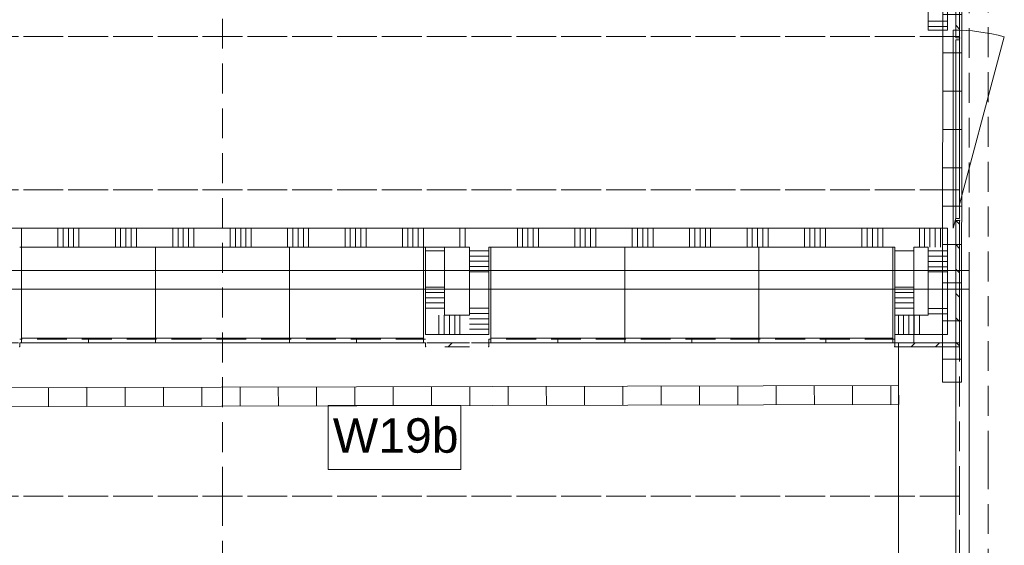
# Model space of a CAD drawing. Header units: millimetres. Extents: x -850 to 154668, y -80411 to 71019.
# Tile 214 of 236: x 67000 to 72144, y 18563 to 21308. Entities that reach past the tile are written whole.
import ezdxf
from ezdxf.enums import TextEntityAlignment as Align

# ---------------------------------------------------------------- set-up
doc = ezdxf.new("R2010")
doc.units = ezdxf.units.MM
doc.header["$MEASUREMENT"] = 0
doc.linetypes.add('B0701', pattern=[234.119993, 155.999994, -78.119999])
doc.linetypes.add('Wipeout_Contour', pattern=[1000, 0, -1000])
for name, color, linetype in [('22 NC Binnenwanden', 7, 'Continuous'), ('22 NC Binnenwanden Doorsnede-arcering', 7, 'Continuous'), ('72 Vaste Inrichting', 7, 'Continuous'), ('New_22 NC Binnenwanden', 7, 'Continuous'), ('New_22 NC Binnenwanden Deuren', 7, 'Continuous'), ('New_22 NC Binnenwanden Doorsnede-arcering', 7, 'Continuous'), ('New_24 Trappen', 7, 'Continuous'), ('New_42 Binnenwandafw', 7, 'Continuous'), ('New_42 Binnenwandafw Afdek-arcering', 7, 'Continuous'), ('New_42 Binnenwandafw Deuren', 7, 'Continuous'), ('New_42 Binnenwandafw Doorsnede-arcering', 7, 'Continuous'), ('New_72 Vaste Inrichting', 7, 'Continuous'), ('New_Info Wandafwerking aanduiding', 7, 'Continuous'), ('New_Info Wandafwerking aanduiding Doorsnede-arcering', 7, 'Continuous'), ('New_Z Ruimtefuncties Zone omranding', 7, 'Continuous')]:
    doc.layers.add(name, color=color, linetype=linetype)
doc.styles.add('GENERATED_STYLE_1', font='arial.ttf')
doc.linetypes.add('Regenwater', pattern='A,0,[1,UO-720 _wandafwerkingen BG_2022-06-211.Shx,S=11.404762,R=0,X=0,Y=0.005006],-1499.5,0', length=1499.5)
pattern_1 = [(315, (0, 0), (63.63961, 63.63961), [])]
pattern_2 = [(224.99996, (0, 0), (-63.63956, 63.63966), [])]

# ---------------------------------------------------------------- blocks, each defined once
blk = doc.blocks.new('Wall_102_1', base_point=(71960, 25010))
at = {"layer": 'New_22 NC Binnenwanden', "color": 8, "linetype": 'B0701', "lineweight": 0, "true_color": 0x778488, "flags": 128}
for points in [[(71960, 25010), (71960, 19005)], [(72060, 19005), (72060, 23666.1)]]:
    blk.add_lwpolyline(points, dxfattribs=at)
blk = doc.blocks.new('*X520')
at = {"layer": 'New_22 NC Binnenwanden Doorsnede-arcering', "color": 254, "linetype": 'Continuous', "lineweight": 0, "true_color": 0xe9ebeb}
for p, q in [((71845.9, 23617.7), (71745.9, 23617.7)), ((71845.9, 23590.3), (71745.9, 23590.3)), ((71845.9, 23400), (71745.9, 23400)), ((71845.9, 23372.6), (71745.9, 23372.6)), ((71845.9, 23345.1), (71745.9, 23345.1)), ((71845.9, 23317.7), (71745.9, 23317.7)), ((71845.9, 23290.3), (71745.9, 23290.3)), ((71845.9, 23100), (71745.9, 23100)), ((71845.9, 23072.6), (71745.9, 23072.6)), ((71845.9, 23045.1), (71745.9, 23045.1)), ((71845.9, 23017.7), (71745.9, 23017.7)), ((71845.9, 22990.3), (71745.9, 22990.3)), ((71845.9, 22800), (71745.9, 22800)), ((71845.9, 22772.6), (71745.9, 22772.6)), ((71845.9, 22745.1), (71745.9, 22745.1)), ((71845.9, 22717.7), (71745.9, 22717.7)), ((71845.9, 22690.3), (71745.9, 22690.3)), ((71845.9, 22500), (71745.9, 22500)), ((71845.9, 22472.6), (71745.9, 22472.6)), ((71845.9, 22445.1), (71745.9, 22445.1)), ((71845.9, 22417.7), (71745.9, 22417.7)), ((71845.9, 22390.3), (71745.9, 22390.3)), ((71845.9, 22200), (71745.9, 22200)), ((71845.9, 22172.6), (71745.9, 22172.6)), ((71845.9, 22145.1), (71745.9, 22145.1)), ((71845.9, 22117.7), (71745.9, 22117.7)), ((71845.9, 22090.3), (71745.9, 22090.3)), ((71845.9, 21900), (71745.9, 21900)), ((71845.9, 21872.6), (71745.9, 21872.6)), ((71845.9, 21845.1), (71745.9, 21845.1)), ((71845.9, 21817.7), (71745.9, 21817.7)), ((71845.9, 21790.3), (71745.9, 21790.3)), ((71845.9, 21600), (71745.9, 21600)), ((71845.9, 21572.6), (71745.9, 21572.6)), ((71845.9, 21545.1), (71745.9, 21545.1)), ((71845.9, 21517.7), (71745.9, 21517.7)), ((71845.9, 21490.3), (71745.9, 21490.3)), ((71845.9, 21300), (71745.9, 21300)), ((71845.9, 21272.6), (71745.9, 21272.6))]:
    blk.add_line(p, q, dxfattribs=at)
blk = doc.blocks.new('*X521')
at = {"layer": 'New_22 NC Binnenwanden Doorsnede-arcering', "color": 254, "linetype": 'Continuous', "lineweight": 0, "true_color": 0xe9ebeb}
for p, q in [((71845.9, 20100), (71745.9, 20100)), ((71845.9, 20072.6), (71745.9, 20072.6)), ((71845.9, 20045.1), (71745.9, 20045.1)), ((71845.9, 20017.7), (71745.9, 20017.7)), ((71845.9, 19990.3), (71745.9, 19990.3)), ((71845.9, 19800), (71745.9, 19800)), ((71845.9, 19772.6), (71745.9, 19772.6))]:
    blk.add_line(p, q, dxfattribs=at)
blk = doc.blocks.new('D rechthoekige opening 22_3')
at = {"layer": 'New_22 NC Binnenwanden Deuren', "color": 7, "linetype": 'Continuous', "lineweight": 0}
for p, q in [((-829, 0), (-829, 100)), ((829, 0), (829, 100))]:
    blk.add_line(p, q, dxfattribs=at)
blk = doc.blocks.new('D1 22_7')
at = {"layer": 'New_22 NC Binnenwanden Deuren', "color": 1, "linetype": 'Continuous', "lineweight": 0}
for q in [(-481.8, 267.6), (-517, 0)]:
    blk.add_line((517, 0), q, dxfattribs=at)
at = {"layer": 'New_22 NC Binnenwanden Deuren', "color": 7, "linetype": 'Continuous', "lineweight": 0}
for p, q in [((-517, -30), (-517, -130)), ((-517, -30), (-517, -130)), ((517, -30), (517, -130)), ((517, -30), (517, -130))]:
    blk.add_line(p, q, dxfattribs=at)
at = {"layer": 'New_22 NC Binnenwanden Deuren', "color": 1, "linetype": 'Continuous', "lineweight": 0}
blk.add_arc((517, 0), 1034, 165, 180, dxfattribs=at)
blk = doc.blocks.new('Wall_139_1', base_point=(71845.9, 23633.9))
at = {"layer": 'New_22 NC Binnenwanden', "color": 8, "linetype": 'Continuous', "lineweight": 0, "true_color": 0x778488}
for p, q in [((71845.9, 21254), (71745.9, 21254)), ((71845.9, 20220), (71745.9, 20220)), ((71845.9, 19664), (71745.9, 19664))]:
    blk.add_line(p, q, dxfattribs=at)
at = {"layer": 'New_22 NC Binnenwanden', "color": 8, "linetype": 'Continuous', "lineweight": 0, "true_color": 0x778488, "flags": 128}
for points in [[(71745.9, 23633.9), (71745.9, 21254)], [(71845.9, 21254), (71845.9, 23633.9)], [(71845.9, 19664), (71845.9, 20220)], [(71745.9, 20120), (71745.9, 19764)]]:
    blk.add_lwpolyline(points, dxfattribs=at)
at = {"layer": 'New_22 NC Binnenwanden', "color": 8, "lineweight": 0, "true_color": 0x778488}
for name in ['*X520', '*X521']:
    blk.add_blockref(name, (0, 0), dxfattribs=at)
at = {"layer": 'New_22 NC Binnenwanden Deuren', "color": 1, "linetype": 'Continuous', "lineweight": 0, "zscale": 1000, "rotation": 270}
blk.add_blockref('D1 22_7', (71875.9, 20737), dxfattribs=at)
at = {"layer": 'New_22 NC Binnenwanden Deuren', "color": 1, "linetype": 'Continuous', "lineweight": 0, "xscale": -1, "zscale": 1000, "rotation": 90}
blk.add_blockref('D rechthoekige opening 22_3', (71845.9, 18835), dxfattribs=at)
blk = doc.blocks.new('Wall_181_1', base_point=(71960, 19005))
at = {"layer": 'New_22 NC Binnenwanden', "color": 8, "linetype": 'B0701', "lineweight": 0, "true_color": 0x778488, "flags": 128}
for points in [[(71960, 19005), (71960, 18020)], [(72060, 17920), (72060, 19005)], [(72060, 17920), (71960, 17920)]]:
    blk.add_lwpolyline(points, dxfattribs=at)
blk = doc.blocks.new('Wall_183_1', base_point=(71845.9, 20269.6))
at = {"color": 254, "linetype": 'Wipeout_Contour', "lineweight": 0, "ltscale": 299326.98237}
blk.add_wipeout([(71909.9, 20269.6), (71909.9, 21203), (71889.9, 21203), (71889.9, 20269.6)], dxfattribs=at).dxf.layer = 'New_42 Binnenwandafw Afdek-arcering'
at = {"layer": 'New_42 Binnenwandafw', "color": 1, "linetype": 'Continuous', "lineweight": 0, "flags": 128}
for points in [[(71909.9, 21203), (71889.9, 21203)], [(71889.9, 21203), (71889.9, 20269.6)], [(71909.9, 20269.6), (71909.9, 21203)], [(71889.9, 20269.6), (71909.9, 20269.6)]]:
    blk.add_lwpolyline(points, dxfattribs=at)
blk = doc.blocks.new('Slab_22_1', base_point=(71590.8, 18070))
at = {"layer": 'New_22 NC Binnenwanden', "color": 253, "linetype": 'Continuous', "lineweight": 0, "true_color": 0x99a3a6, "flags": 128}
blk.add_lwpolyline([(71590.8, 18070), (71889.9, 18070), (71889.9, 19620), (71590.8, 19620)], close=True, dxfattribs=at)
blk = doc.blocks.new('D rechthoekige opening 22_15')
at = {"layer": 'New_42 Binnenwandafw Deuren', "color": 1, "linetype": 'Continuous', "lineweight": 0}
for p, q in [((-775, 0), (-775, 20)), ((775, 0), (775, 20))]:
    blk.add_line(p, q, dxfattribs=at)
blk = doc.blocks.new('Wall_345_1', base_point=(71745.8, 18070))
at = {"layer": 'New_42 Binnenwandafw Doorsnede-arcering', "linetype": 'Continuous', "lineweight": 0, "true_color": 0x000000}
h = blk.add_hatch(dxfattribs=at)
h.set_pattern_fill('310_Naaldhout__01__0001', color=18, style=0, pattern_type=2)
h.set_pattern_definition([(135.00323, (0, 0), (63.63603, 63.64319), [])])
h.paths.add_polyline_path([(71570.8, 18070), (71570.8, 18070), (71590.8, 18070), (71590.8, 18070)])
at = {"layer": 'New_42 Binnenwandafw', "color": 1, "linetype": 'Continuous', "lineweight": 0}
for p, q in [((71570.8, 19620), (71590.8, 19620)), ((71570.8, 18070), (71590.8, 18070))]:
    blk.add_line(p, q, dxfattribs=at)
at = {"layer": 'New_42 Binnenwandafw', "color": 1, "linetype": 'Continuous', "lineweight": 0, "flags": 128}
for points in [[(71570.8, 18070), (71570.8, 18070)], [(71570.8, 18070), (71590.8, 18070)]]:
    blk.add_lwpolyline(points, dxfattribs=at)
at = {"layer": 'New_42 Binnenwandafw Deuren', "color": 1, "linetype": 'Continuous', "lineweight": 0, "xscale": -1, "zscale": 1000, "rotation": 270.003225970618}
blk.add_blockref('D rechthoekige opening 22_15', (71570.8, 18845), dxfattribs=at)
blk = doc.blocks.new('*X1840')
at = {"layer": '22 NC Binnenwanden Doorsnede-arcering', "color": 254, "linetype": 'Continuous', "lineweight": 0, "true_color": 0xe9ebeb}
for p, q in [((70527.2, 20220), (70527.2, 20120)), ((70554.6, 20220), (70554.6, 20120)), ((70582, 20220), (70582, 20120)), ((70609.5, 20220), (70609.5, 20120)), ((70799.7, 20220), (70799.7, 20120)), ((70827.2, 20220), (70827.2, 20120)), ((70854.6, 20220), (70854.6, 20120)), ((70882, 20220), (70882, 20120)), ((70909.5, 20220), (70909.5, 20120)), ((71099.7, 20220), (71099.7, 20120)), ((71127.2, 20220), (71127.2, 20120)), ((71154.6, 20220), (71154.6, 20120)), ((71182, 20220), (71182, 20120)), ((71209.5, 20220), (71209.5, 20120)), ((71399.7, 20220), (71399.7, 20120)), ((71427.2, 20220), (71427.2, 20120)), ((71454.6, 20220), (71454.6, 20120)), ((71482, 20220), (71482, 20120)), ((71509.5, 20220), (71509.5, 20120)), ((71699.7, 20220), (71699.7, 20120)), ((71727.2, 20220), (71727.2, 20120))]:
    blk.add_line(p, q, dxfattribs=at)
blk = doc.blocks.new('*X1841')
at = {"layer": '22 NC Binnenwanden Doorsnede-arcering', "color": 254, "linetype": 'Continuous', "lineweight": 0, "true_color": 0xe9ebeb}
for p, q in [((71754.6, 20220), (71754.6, 20120)), ((71782, 20220), (71782, 20120)), ((71809.5, 20220), (71809.5, 20120))]:
    blk.add_line(p, q, dxfattribs=at)
blk = doc.blocks.new('Wall_418_1', base_point=(70514.2, 20120))
at = {"layer": '22 NC Binnenwanden', "color": 8, "linetype": 'Continuous', "lineweight": 0, "true_color": 0x778488, "flags": 128}
for points in [[(71745.9, 20220), (70514.2, 20220)], [(70514.2, 20120), (71570.8, 20120)], [(71670.8, 20120), (71745.9, 20120)]]:
    blk.add_lwpolyline(points, dxfattribs=at)
at = {"layer": 'New_22 NC Binnenwanden', "color": 8, "linetype": 'Continuous', "lineweight": 0, "true_color": 0x778488}
blk.add_line((71845.9, 20120), (71845.9, 20220), dxfattribs=at)
at = {"layer": '22 NC Binnenwanden', "color": 8, "lineweight": 0, "true_color": 0x778488}
for name in ['*X1840', '*X1841']:
    blk.add_blockref(name, (0, 0), dxfattribs=at)
blk = doc.blocks.new('*X1848')
at = {"layer": '22 NC Binnenwanden Doorsnede-arcering', "color": 254, "linetype": 'Continuous', "lineweight": 0, "true_color": 0xe9ebeb}
for p, q in [((71570.8, 20101), (71670.8, 20101)), ((71570.8, 19910.7), (71670.8, 19910.7)), ((71570.8, 19883.3), (71670.8, 19883.3)), ((71570.8, 19855.9), (71670.8, 19855.9)), ((71570.8, 19828.4), (71670.8, 19828.4)), ((71570.8, 19801), (71670.8, 19801))]:
    blk.add_line(p, q, dxfattribs=at)
blk = doc.blocks.new('Wall_424_1', base_point=(71570.8, 19664))
at = {"layer": '22 NC Binnenwanden', "color": 8, "linetype": 'Continuous', "lineweight": 0, "true_color": 0x778488, "flags": 128}
for points in [[(71570.8, 20120), (71570.8, 19620)], [(71670.8, 19620), (71670.8, 20120)], [(71670.8, 19620), (71570.8, 19620)]]:
    blk.add_lwpolyline(points, dxfattribs=at)
at = {"layer": '22 NC Binnenwanden', "color": 8, "lineweight": 0, "true_color": 0x778488}
blk.add_blockref('*X1848', (0, 0), dxfattribs=at)
blk = doc.blocks.new('*X1850')
at = {"layer": '22 NC Binnenwanden Doorsnede-arcering', "color": 254, "linetype": 'Continuous', "lineweight": 0, "true_color": 0xe9ebeb}
for p, q in [((69450.5, 20100.9), (69350.5, 20100.9)), ((69450.5, 20073.5), (69350.5, 20073.5)), ((69450.5, 20046), (69350.5, 20046)), ((69450.5, 20018.6), (69350.5, 20018.6)), ((69450.5, 19991.2), (69350.5, 19991.2)), ((69450.5, 19800.9), (69350.5, 19800.9)), ((69450.5, 19773.5), (69350.5, 19773.5))]:
    blk.add_line(p, q, dxfattribs=at)
blk = doc.blocks.new('*X1851')
at = {"layer": '22 NC Binnenwanden Doorsnede-arcering', "color": 254, "linetype": 'Continuous', "lineweight": 0, "true_color": 0xe9ebeb}
for p, q in [((69450.5, 19746), (69368.4, 19746)), ((69450.5, 19718.6), (69395.9, 19718.6)), ((69450.5, 19691.2), (69423.3, 19691.2))]:
    blk.add_line(p, q, dxfattribs=at)
blk = doc.blocks.new('*X1852')
at = {"layer": '22 NC Binnenwanden Doorsnede-arcering', "color": 254, "linetype": 'Continuous', "lineweight": 0, "true_color": 0xe9ebeb}
for p, q in [((69368.4, 19746), (69350.5, 19746)), ((69395.9, 19718.6), (69350.5, 19718.6)), ((69423.3, 19691.2), (69350.5, 19691.2))]:
    blk.add_line(p, q, dxfattribs=at)
blk = doc.blocks.new('Wall_425_1', base_point=(69450.5, 20120))
at = {"layer": '22 NC Binnenwanden', "color": 8, "linetype": 'Continuous', "lineweight": 0, "true_color": 0x778488, "flags": 128}
for points in [[(69350.5, 20120), (69350.5, 19764)], [(69450.5, 19664), (69450.5, 20120)], [(69450.5, 19664), (69350.5, 19664)]]:
    blk.add_lwpolyline(points, dxfattribs=at)
at = {"layer": 'New_22 NC Binnenwanden', "color": 8, "linetype": 'Continuous', "lineweight": 0, "true_color": 0x778488}
blk.add_line((69450.5, 20220), (69350.5, 20220), dxfattribs=at)
at = {"layer": '22 NC Binnenwanden', "color": 8, "lineweight": 0, "true_color": 0x778488}
for name in ['*X1850', '*X1852', '*X1851']:
    blk.add_blockref(name, (0, 0), dxfattribs=at)
blk = doc.blocks.new('*X1855')
at = {"layer": '22 NC Binnenwanden Doorsnede-arcering', "color": 254, "linetype": 'Continuous', "lineweight": 0, "true_color": 0xe9ebeb}
for p, q in [((69244.9, 19664), (69244.9, 19764)), ((69272.3, 19664), (69272.3, 19764)), ((69299.7, 19664), (69299.7, 19764))]:
    blk.add_line(p, q, dxfattribs=at)
blk = doc.blocks.new('*X1856')
at = {"layer": '22 NC Binnenwanden Doorsnede-arcering', "color": 254, "linetype": 'Continuous', "lineweight": 0, "true_color": 0xe9ebeb}
for p, q in [((69217.4, 19664), (69217.4, 19761.3)), ((69190, 19664), (69190, 19733.9))]:
    blk.add_line(p, q, dxfattribs=at)
blk = doc.blocks.new('*X1857')
at = {"layer": '22 NC Binnenwanden Doorsnede-arcering', "color": 254, "linetype": 'Continuous', "lineweight": 0, "true_color": 0xe9ebeb}
for p, q in [((69190, 19733.9), (69190, 19764)), ((69217.4, 19761.3), (69217.4, 19764))]:
    blk.add_line(p, q, dxfattribs=at)
blk = doc.blocks.new('Wall_426_1', base_point=(69450.5, 19664))
at = {"layer": '22 NC Binnenwanden', "color": 8, "linetype": 'Continuous', "lineweight": 0, "true_color": 0x778488, "flags": 128}
for points in [[(69120.1, 19664), (69120, 19764)], [(69350.5, 19764), (69220, 19764)], [(69120.1, 19664), (69350.5, 19664)]]:
    blk.add_lwpolyline(points, dxfattribs=at)
at = {"layer": '22 NC Binnenwanden', "color": 8, "lineweight": 0, "true_color": 0x778488}
for name in ['*X1857', '*X1856', '*X1855']:
    blk.add_blockref(name, (0, 0), dxfattribs=at)
blk = doc.blocks.new('*X1859')
at = {"layer": '22 NC Binnenwanden Doorsnede-arcering', "color": 254, "linetype": 'Continuous', "lineweight": 0, "true_color": 0xe9ebeb}
for p, q in [((69120, 20101), (69187.5, 20101)), ((69187.5, 20101), (69220, 20101)), ((69120, 19910.7), (69187.5, 19910.7)), ((69187.5, 19910.7), (69220, 19910.7)), ((69120, 19883.3), (69187.5, 19883.3)), ((69120, 19855.8), (69187.5, 19855.8)), ((69187.5, 19883.3), (69220, 19883.3)), ((69187.5, 19855.8), (69220, 19855.8)), ((69120, 19828.4), (69187.5, 19828.4)), ((69187.5, 19828.4), (69220, 19828.4)), ((69120, 19801), (69187.5, 19801)), ((69187.5, 19801), (69220, 19801))]:
    blk.add_line(p, q, dxfattribs=at)
blk = doc.blocks.new('Wall_427_1', base_point=(69120.1, 19664))
at = {"layer": '22 NC Binnenwanden', "color": 8, "linetype": 'Continuous', "lineweight": 0, "true_color": 0x778488, "flags": 128}
for points in [[(69220, 20120), (69120, 20120)], [(69120, 20120), (69120, 19764)], [(69220, 19764), (69220, 20120)]]:
    blk.add_lwpolyline(points, dxfattribs=at)
at = {"layer": '22 NC Binnenwanden', "color": 8, "lineweight": 0, "true_color": 0x778488}
blk.add_blockref('*X1859', (0, 0), dxfattribs=at)
blk = doc.blocks.new('*X1877')
at = {"layer": '22 NC Binnenwanden Doorsnede-arcering', "color": 254, "linetype": 'Continuous', "lineweight": 0, "true_color": 0xe9ebeb}
for p, q in [((71590, 19664), (71590, 19764)), ((71617.4, 19664), (71617.4, 19764)), ((71644.9, 19664), (71644.9, 19764)), ((71672.3, 19664), (71672.3, 19764)), ((71699.7, 19664), (71699.7, 19764))]:
    blk.add_line(p, q, dxfattribs=at)
blk = doc.blocks.new('Wall_432_1', base_point=(71845.9, 19664))
at = {"layer": '22 NC Binnenwanden', "color": 8, "linetype": 'Continuous', "lineweight": 0, "true_color": 0x778488, "flags": 128}
for points in [[(71745.9, 19764), (71570.8, 19764)], [(71570.8, 19764), (71570.8, 19664)], [(71570.8, 19664), (71745.9, 19664)]]:
    blk.add_lwpolyline(points, dxfattribs=at)
at = {"layer": 'New_22 NC Binnenwanden', "color": 8, "linetype": 'Continuous', "lineweight": 0, "true_color": 0x778488}
blk.add_line((71845.9, 19664), (71845.9, 19764), dxfattribs=at)
at = {"layer": '22 NC Binnenwanden', "color": 8, "lineweight": 0, "true_color": 0x778488}
blk.add_blockref('*X1877', (0, 0), dxfattribs=at)
blk = doc.blocks.new('72 10 lockers bestaand')
at = {"layer": '72 Vaste Inrichting', "color": 7, "linetype": 'Continuous', "lineweight": 0}
for p, q in [((0, 500), (700, 500)), ((0, 0), (0, 500)), ((0, 500), (0, 0)), ((0, 500), (700, 500)), ((700, 500), (700, 0)), ((700, 500), (700, 0)), ((700, 25), (0, 25)), ((700, 0), (0, 0)), ((700, 0), (0, 0)), ((350, 0), (350, 25)), ((700, 0), (700, 25))]:
    blk.add_line(p, q, dxfattribs=at)
at = {"layer": '72 Vaste Inrichting', "color": 2, "lineweight": 0, "style": 'GENERATED_STYLE_1'}
blk.add_attdef('DUMMY_28', text='', height=180, dxfattribs=at).set_placement((350, 250), align=Align.MIDDLE_CENTER)
blk = doc.blocks.new('D rechthoekige opening 22_17')
at = {"layer": 'New_42 Binnenwandafw Deuren', "color": 1, "linetype": 'Continuous', "lineweight": 0}
for p, q in [((-765, 0), (-765, 20)), ((765, 0), (765, 20))]:
    blk.add_line(p, q, dxfattribs=at)
blk = doc.blocks.new('D rechthoekige opening 22_18')
at = {"layer": 'New_42 Binnenwandafw Deuren', "color": 1, "linetype": 'Continuous', "lineweight": 0}
for p, q in [((-476.7, 90), (-476.7, 110)), ((476.7, 90), (476.7, 110))]:
    blk.add_line(p, q, dxfattribs=at)
for p in [(-476.7, 90), (476.7, 90)]:
    blk.add_point(p, dxfattribs=at)
blk = doc.blocks.new('Wall_476_1', base_point=(71845.9, 24320))
at = {"layer": 'New_42 Binnenwandafw Doorsnede-arcering', "linetype": 'Continuous', "lineweight": 0, "true_color": 0x000000}
h = blk.add_hatch(dxfattribs=at)
h.set_pattern_fill('310_Naaldhout__01__0001', color=18, style=0, pattern_type=2)
h.set_pattern_definition(pattern_1)
h.paths.add_polyline_path([(71909.9, 24320), (71889.9, 24320), (71889.9, 21213), (71909.9, 21213)])
h = blk.add_hatch(dxfattribs=at)
h.set_pattern_fill('310_Naaldhout__01__0001', color=18, style=0, pattern_type=2)
h.set_pattern_definition(pattern_1)
h.paths.add_polyline_path([(71889.9, 19600), (71909.9, 19600), (71909.9, 20259.6), (71889.9, 20259.6)])
at = {"layer": 'New_42 Binnenwandafw', "color": 1, "linetype": 'Continuous', "lineweight": 0}
for p, q in [((71909.9, 21213), (71889.9, 21213)), ((71909.9, 20259.6), (71889.9, 20259.6)), ((71909.9, 19600), (71889.9, 19600))]:
    blk.add_line(p, q, dxfattribs=at)
at = {"layer": 'New_42 Binnenwandafw', "color": 1, "linetype": 'Continuous', "lineweight": 0, "flags": 128}
for points in [[(71889.9, 24320), (71889.9, 21213)], [(71909.9, 21213), (71909.9, 24320)], [(71889.9, 20259.6), (71889.9, 19600)], [(71909.9, 19600), (71909.9, 20259.6)]]:
    blk.add_lwpolyline(points, dxfattribs=at)
at = {"layer": 'New_42 Binnenwandafw', "color": 1, "linetype": 'Continuous', "lineweight": 0}
for p in [(71909.9, 21213), (71909.9, 20259.6)]:
    blk.add_point(p, dxfattribs=at)
at = {"layer": 'New_42 Binnenwandafw Deuren', "color": 1, "linetype": 'Continuous', "lineweight": 0, "zscale": 1000, "rotation": 90}
for name, p in [('D rechthoekige opening 22_18', (71999.9, 20736.3)), ('D rechthoekige opening 22_17', (71909.9, 18835))]:
    blk.add_blockref(name, p, dxfattribs=at)
blk = doc.blocks.new('Stair_18_1')
at = {"layer": 'New_24 Trappen', "color": 7, "linetype": 'B0701', "lineweight": 0}
for p, q in [((68059.9, 22717.9), (68059.9, 18820)), ((71909.9, 21220), (71909.9, 22020)), ((64209.9, 21220), (71909.9, 21220)), ((71909.9, 21220), (64209.9, 21220)), ((71909.9, 20420), (71909.9, 21220)), ((64209.9, 20420), (71909.9, 20420)), ((71909.9, 20420), (64209.9, 20420)), ((71909.9, 19620), (71909.9, 20420)), ((64209.9, 19620), (71909.9, 19620)), ((71909.9, 19620), (64209.9, 19620)), ((71909.9, 18820), (71909.9, 19620)), ((64209.9, 18820), (71909.9, 18820)), ((71909.9, 18820), (64209.9, 18820)), ((68059.9, 18820), (68059.9, 18020)), ((71909.9, 18020), (71909.9, 18820))]:
    blk.add_line(p, q, dxfattribs=at)
blk = doc.blocks.new('*X3218')
at = {"layer": 'New_22 NC Binnenwanden Doorsnede-arcering', "color": 254, "linetype": 'Continuous', "lineweight": 0, "true_color": 0xe9ebeb}
for p, q in [((67009.5, 20220), (67009.5, 20120)), ((67199.7, 20220), (67199.7, 20120)), ((67227.2, 20220), (67227.2, 20120)), ((67254.6, 20220), (67254.6, 20120)), ((67282, 20220), (67282, 20120)), ((67309.5, 20220), (67309.5, 20120)), ((67499.7, 20220), (67499.7, 20120)), ((67527.2, 20220), (67527.2, 20120)), ((67554.6, 20220), (67554.6, 20120)), ((67582, 20220), (67582, 20120)), ((67609.5, 20220), (67609.5, 20120)), ((67799.7, 20220), (67799.7, 20120)), ((67827.2, 20220), (67827.2, 20120)), ((67854.6, 20220), (67854.6, 20120)), ((67882, 20220), (67882, 20120)), ((67909.5, 20220), (67909.5, 20120)), ((68099.7, 20220), (68099.7, 20120)), ((68127.2, 20220), (68127.2, 20120)), ((68154.6, 20220), (68154.6, 20120)), ((68182, 20220), (68182, 20120)), ((68209.5, 20220), (68209.5, 20120)), ((68399.7, 20220), (68399.7, 20120)), ((68427.2, 20220), (68427.2, 20120)), ((68454.6, 20220), (68454.6, 20120)), ((68482, 20220), (68482, 20120)), ((68509.5, 20220), (68509.5, 20120)), ((68699.7, 20220), (68699.7, 20120)), ((68727.2, 20220), (68727.2, 20120)), ((68754.6, 20220), (68754.6, 20120)), ((68782, 20220), (68782, 20120)), ((68809.5, 20220), (68809.5, 20120)), ((68999.7, 20220), (68999.7, 20120)), ((69027.2, 20220), (69027.2, 20120)), ((69054.6, 20220), (69054.6, 20120)), ((69082, 20220), (69082, 20120)), ((69109.5, 20220), (69109.5, 20120)), ((69299.7, 20220), (69299.7, 20120)), ((69327.2, 20220), (69327.2, 20120))]:
    blk.add_line(p, q, dxfattribs=at)
blk = doc.blocks.new('*X3219')
at = {"layer": 'New_22 NC Binnenwanden Doorsnede-arcering', "color": 254, "linetype": 'Continuous', "lineweight": 0, "true_color": 0xe9ebeb}
for p, q in [((69599.7, 20220), (69599.7, 20120)), ((69627.2, 20220), (69627.2, 20120)), ((69654.6, 20220), (69654.6, 20120)), ((69682, 20220), (69682, 20120)), ((69709.5, 20220), (69709.5, 20120)), ((69899.7, 20220), (69899.7, 20120)), ((69927.2, 20220), (69927.2, 20120)), ((69954.6, 20220), (69954.6, 20120)), ((69982, 20220), (69982, 20120)), ((70009.5, 20220), (70009.5, 20120)), ((70199.7, 20220), (70199.7, 20120)), ((70227.2, 20220), (70227.2, 20120)), ((70254.6, 20220), (70254.6, 20120)), ((70282, 20220), (70282, 20120)), ((70309.5, 20220), (70309.5, 20120)), ((70499.7, 20220), (70499.7, 20120))]:
    blk.add_line(p, q, dxfattribs=at)
blk = doc.blocks.new('Wall_690_1', base_point=(64273.9, 20119.9))
at = {"layer": 'New_22 NC Binnenwanden', "color": 8, "linetype": 'Continuous', "lineweight": 0, "true_color": 0x778488, "flags": 128}
for points in [[(70514.2, 20220), (64373.9, 20219.9)], [(67000.1, 20120), (69350.5, 20120)], [(69450.5, 20120), (70514.2, 20120)]]:
    blk.add_lwpolyline(points, dxfattribs=at)
at = {"layer": 'New_22 NC Binnenwanden', "color": 8, "lineweight": 0, "true_color": 0x778488}
for name in ['*X3218', '*X3219']:
    blk.add_blockref(name, (0, 0), dxfattribs=at)
blk = doc.blocks.new('D rechthoekige opening 22_19')
at = {"layer": 'New_42 Binnenwandafw Deuren', "color": 1, "linetype": 'Continuous', "lineweight": 0}
for p, q in [((-1060, 25), (-1060, 45)), ((1060, 25), (1060, 45))]:
    blk.add_line(p, q, dxfattribs=at)
for p in [(-1060, 25), (1060, 25)]:
    blk.add_point(p, dxfattribs=at)
blk = doc.blocks.new('D rechthoekige opening 22_21')
at = {"layer": 'New_42 Binnenwandafw Deuren', "color": 1, "linetype": 'Continuous', "lineweight": 0}
for p, q in [((-1060.2, 25), (-1060.2, 45)), ((1060.2, 25), (1060.2, 45))]:
    blk.add_line(p, q, dxfattribs=at)
for p in [(-1060.2, 25), (1060.2, 25)]:
    blk.add_point(p, dxfattribs=at)
blk = doc.blocks.new('Wall_702_1', base_point=(64209.9, 19664))
at = {"layer": 'New_42 Binnenwandafw Doorsnede-arcering', "linetype": 'Continuous', "lineweight": 0, "true_color": 0x000000}
h = blk.add_hatch(dxfattribs=at)
h.set_pattern_fill('310_Naaldhout__01__0001', color=18, style=0, pattern_type=2)
h.set_pattern_definition(pattern_2)
h.paths.add_polyline_path([(69350.5, 19600), (69350.5, 19620), (69220.1, 19620), (69220.1, 19600)])
h = blk.add_hatch(dxfattribs=at)
h.set_pattern_fill('310_Naaldhout__01__0001', color=18, style=0, pattern_type=2)
h.set_pattern_definition(pattern_2)
h.paths.add_polyline_path([(71570.8, 19600), (71889.9, 19600), (71889.9, 19620), (71570.8, 19620)])
at = {"layer": 'New_42 Binnenwandafw', "color": 1, "linetype": 'Continuous', "lineweight": 0}
for p, q in [((69120.1, 19600), (69120.1, 19620)), ((69450.5, 19600), (69450.5, 19620)), ((71570.8, 19600), (71570.8, 19620)), ((71889.9, 19620), (71889.9, 19600))]:
    blk.add_line(p, q, dxfattribs=at)
at = {"layer": 'New_42 Binnenwandafw', "color": 1, "linetype": 'Continuous', "lineweight": 0, "flags": 128}
for points in [[(69350.5, 19620), (69220.1, 19620)], [(69220.1, 19600), (69350.5, 19600)], [(71889.9, 19620), (71570.8, 19620)], [(71570.8, 19600), (71889.9, 19600)], [(71909.9, 19600), (71909.9, 19620)]]:
    blk.add_lwpolyline(points, dxfattribs=at)
at = {"layer": 'New_42 Binnenwandafw', "color": 1, "linetype": 'Continuous', "lineweight": 0}
for p in [(69120.1, 19600), (69450.5, 19600), (71570.8, 19600)]:
    blk.add_point(p, dxfattribs=at)
at = {"layer": 'New_42 Binnenwandafw Deuren', "color": 1, "linetype": 'Continuous', "lineweight": 0, "zscale": 1000, "rotation": 359.9999587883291}
for name, p in [('D rechthoekige opening 22_19', (68060.1, 19575)), ('D rechthoekige opening 22_21', (70510.7, 19575))]:
    blk.add_blockref(name, p, dxfattribs=at)
blk = doc.blocks.new('Wall_760_1', base_point=(71924.5, 24427))
at = {"layer": 'New_Info Wandafwerking aanduiding Doorsnede-arcering', "linetype": 'Continuous', "lineweight": 0, "true_color": 0x99a3a6}
h = blk.add_hatch(dxfattribs=at)
h.set_pattern_fill('930_Lijnen_vert_200_0001', color=253, style=0, pattern_type=2)
h.set_pattern_definition([(179.9476, (0, 0), (0.18286, 199.9999), [])])
h.paths.add_polyline_path([(71824.5, 24427.1), (71819.9, 19415.2), (71919.9, 19415.1), (71924.5, 24427)])
at = {"layer": 'New_Info Wandafwerking aanduiding', "color": 9, "linetype": 'Continuous', "lineweight": 0, "flags": 128}
for points in [[(71824.5, 24427.1), (71819.9, 19415.2)], [(71924.5, 24427), (71824.5, 24427.1)], [(71919.9, 19415.1), (71924.5, 24427)], [(71819.9, 19415.2), (71919.9, 19415.1)]]:
    blk.add_lwpolyline(points, dxfattribs=at)
blk = doc.blocks.new('Wall_762_1', base_point=(64513.3, 19380.3))
at = {"layer": 'New_Info Wandafwerking aanduiding Doorsnede-arcering', "linetype": 'Continuous', "lineweight": 0, "true_color": 0x99a3a6}
h = blk.add_hatch(dxfattribs=at)
h.set_pattern_fill('930_Lijnen_vert_200_0001', color=253, style=0, pattern_type=2)
h.set_pattern_definition([(270.14575, (0, 0), (199.99935, 0.50875), [])])
h.paths.add_polyline_path([(64513.6, 19280.3), (71591.9, 19298.3), (71591.6, 19398.3), (64513.3, 19380.3)])
at = {"layer": 'New_Info Wandafwerking aanduiding', "color": 9, "linetype": 'Continuous', "lineweight": 0, "flags": 128}
for points in [[(71591.6, 19398.3), (64513.3, 19380.3)], [(71591.9, 19298.3), (71591.6, 19398.3)], [(64513.6, 19280.3), (71591.9, 19298.3)]]:
    blk.add_lwpolyline(points, dxfattribs=at)
blk = doc.blocks.new('Wall_798_1', base_point=(67000.1, 19663.9))
at = {"layer": 'New_72 Vaste Inrichting', "color": 9, "linetype": 'B0701', "lineweight": 0, "flags": 128}
for points in [[(69120.1, 19640), (67000.1, 19639.9)], [(67000.1, 19619.9), (69120.1, 19620)]]:
    blk.add_lwpolyline(points, dxfattribs=at)
blk = doc.blocks.new('Wall_799_1', base_point=(69450.5, 19664))
at = {"layer": 'New_72 Vaste Inrichting', "color": 9, "linetype": 'B0701', "lineweight": 0, "flags": 128}
for points in [[(71570.8, 19640), (69450.5, 19640)], [(69450.5, 19640), (69450.5, 19620)], [(69450.5, 19620), (71570.8, 19620)], [(71570.8, 19620), (71570.8, 19640)]]:
    blk.add_lwpolyline(points, dxfattribs=at)

msp = doc.modelspace()

# ---------------------------------------------------------------- linework, layer by layer
at = {"layer": 'New_Info Wandafwerking aanduiding', "color": 9, "linetype": 'Continuous', "lineweight": 0, "flags": 128}
msp.add_lwpolyline([(68610.8, 19292.5), (69304.3, 19292.5), (69304.3, 18959.6), (68610.8, 18959.6)], close=True, dxfattribs=at)
at = {"layer": 'New_Z Ruimtefuncties Zone omranding', "color": 41, "linetype": 'Continuous', "lineweight": 0, "true_color": 0xffdd55, "flags": 128}
msp.add_lwpolyline([(64160, 14398.3), (64160, 19998.4), (71960, 19998.4), (71960, 14398.3)], close=True, dxfattribs=at)
at = {"layer": 'New_Z Ruimtefuncties Zone omranding', "color": 40, "linetype": 'Continuous', "lineweight": 0, "true_color": 0xffce00, "flags": 128}
msp.add_lwpolyline([(71960, 19900.1), (64160, 19900.1), (64160, 14400), (71960, 14400)], close=True, dxfattribs=at)

# ---------------------------------------------------------------- block references
at = {"layer": '22 NC Binnenwanden', "color": 8, "lineweight": 0, "true_color": 0x778488}
for name, p in [('Wall_425_1', (69450.5, 20120)), ('Wall_418_1', (70514.2, 20120)), ('Wall_427_1', (69120.1, 19664)), ('Wall_424_1', (71570.8, 19664)), ('Wall_426_1', (69450.5, 19664)), ('Wall_432_1', (71845.9, 19664))]:
    msp.add_blockref(name, p, dxfattribs=at)
at = {"layer": '72 Vaste Inrichting', "color": 1, "linetype": 'Continuous', "lineweight": 0, "xscale": -1, "zscale": 1000}
for p in [(67710.1, 19620), (68410.1, 19620), (69110.1, 19620), (70160.5, 19620), (70860.5, 19620), (71560.8, 19620)]:
    msp.add_blockref('72 10 lockers bestaand', p, dxfattribs=at)
at = {"layer": 'New_22 NC Binnenwanden', "color": 8, "lineweight": 0, "true_color": 0x778488}
for name, p in [('Wall_102_1', (71960, 25010)), ('Wall_139_1', (71845.9, 23633.9)), ('Wall_690_1', (64273.9, 20119.9)), ('Wall_181_1', (71960, 19005))]:
    msp.add_blockref(name, p, dxfattribs=at)
at = {"layer": 'New_22 NC Binnenwanden', "color": 253, "linetype": 'Continuous', "lineweight": 0, "true_color": 0x99a3a6}
msp.add_blockref('Slab_22_1', (71590.8, 18070), dxfattribs=at)
at = {"layer": 'New_42 Binnenwandafw', "color": 1, "lineweight": 0}
for name, p in [('Wall_702_1', (64209.9, 19664)), ('Wall_345_1', (71745.8, 18070))]:
    msp.add_blockref(name, p, dxfattribs=at)
at = {"layer": 'New_72 Vaste Inrichting', "color": 1, "lineweight": 0}
for name, p in [('Wall_798_1', (67000.1, 19663.9)), ('Wall_799_1', (69450.5, 19664))]:
    msp.add_blockref(name, p, dxfattribs=at)
at = {"layer": 'New_Info Wandafwerking aanduiding', "color": 1, "lineweight": 0}
msp.add_blockref('Wall_762_1', (64513.3, 19380.3), dxfattribs=at)

# ---------------------------------------------------------------- texts
at = {"layer": 'New_Info Wandafwerking aanduiding', "color": 2, "linetype": 'Continuous', "lineweight": 0, "insert": (68635.8, 19226.4), "char_height": 180, "attachment_point": 1, "style": 'GENERATED_STYLE_1'}
msp.add_mtext('\\A1;{\\pql;\\fArial|b0|i0|c0|p38;W19b}', dxfattribs=at)

# ---------------------------------------------------------------- next in the draw order: block references
at = {"layer": 'New_42 Binnenwandafw', "color": 1, "lineweight": 0}
msp.add_blockref('Wall_183_1', (71845.9, 20269.6), dxfattribs=at)

# ---------------------------------------------------------------- next in the draw order: block references
at = {"layer": 'New_24 Trappen', "color": 7, "linetype": 'Regenwater', "lineweight": 0}
msp.add_blockref('Stair_18_1', (0, 0), dxfattribs=at)
at = {"layer": 'New_42 Binnenwandafw', "color": 1, "lineweight": 0}
msp.add_blockref('Wall_476_1', (71845.9, 24320), dxfattribs=at)
at = {"layer": 'New_Info Wandafwerking aanduiding', "color": 1, "lineweight": 0}
msp.add_blockref('Wall_760_1', (71924.5, 24427), dxfattribs=at)

doc.saveas('drawing.dxf')
